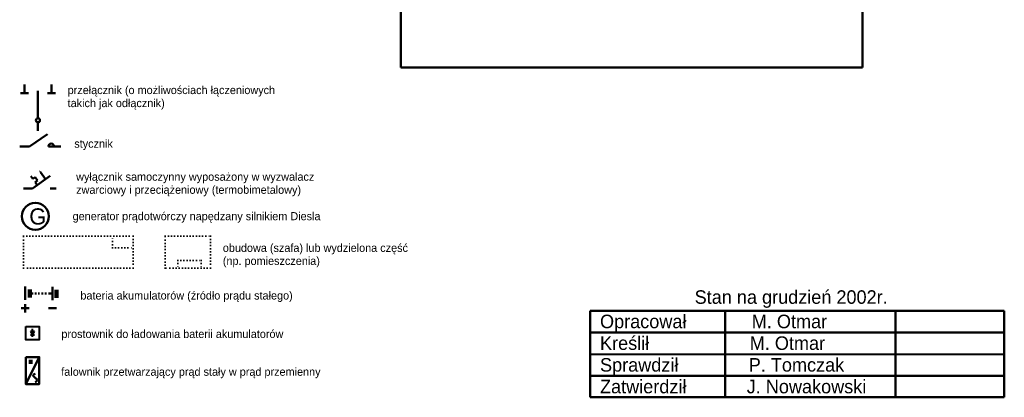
# Model space of a CAD drawing. Header units: millimetres. Extents: x 6 to 795, y 24 to 834.
# Tile 3 of 6: x 419 to 783, y 28 to 168. Entities that reach past the tile are written whole.
import ezdxf
from ezdxf.enums import TextEntityAlignment as Align

# ---------------------------------------------------------------- set-up
doc = ezdxf.new("R2010")
doc.units = ezdxf.units.MM
doc.linetypes.add('ACAD_ISO07W100', pattern=[3, 0, -3])
doc.layers.add('Napisy nn N', color=7, linetype='Continuous')
doc.layers.add('Sieć nn agreg', color=104, linetype='Continuous')

msp = doc.modelspace()

# ---------------------------------------------------------------- hatches: boundary and pattern name
at = {"layer": 'Napisy nn N', "linetype": 'Continuous', "lineweight": 50, "ltscale": 0.5}
msp.add_hatch(color=104, dxfattribs=at).paths.add_polyline_path([(426.23, 112.01), (426.94, 111.5), (426.46, 111.17)])

# ---------------------------------------------------------------- linework, layer by layer
at = {"layer": 'Napisy nn N', "color": 104, "linetype": 'Continuous', "lineweight": 50, "ltscale": 0.5}
for p, q in [((420.78, 140.48), (420.78, 143.69)), ((430.78, 140.48), (430.78, 143.69)), ((419.28, 140.48), (422.28, 140.48)), ((425.78, 141.39), (425.78, 131.23)), ((429.28, 140.48), (432.28, 140.48)), ((425.78, 129.73), (425.78, 126.52)), ((423.16, 109.86), (423.93, 108.76)), ((430.34, 109.92), (423.79, 105.3)), ((423.93, 108.76), (424.81, 109.38)), ((424.81, 109.38), (425.65, 108.18)), ((426.69, 111.33), (428.52, 108.64)), ((425.65, 108.18), (424.76, 107.56)), ((424.76, 107.56), (425.5, 106.51)), ((420.47, 105.3), (423.79, 105.3)), ((430.34, 105.3), (432.48, 105.3))]:
    msp.add_line(p, q, dxfattribs=at)
at = {"layer": 'Napisy nn N', "color": 5, "linetype": 'Continuous', "lineweight": 50, "ltscale": 0.5}
for p, q in [((422.72, 120.77), (429.27, 125.39)), ((419.04, 120.77), (422.72, 120.77)), ((429.66, 120.77), (431.78, 120.77)), ((431.78, 120.77), (434.25, 120.77))]:
    msp.add_line(p, q, dxfattribs=at)
at = {"layer": 'Napisy nn N', "color": 104, "linetype": 'ACAD_ISO07W100', "lineweight": 35, "ltscale": 0.35}
for q in [(453.33, 87.57), (460.97, 83.29)]:
    msp.add_line((453.33, 83.29), q, dxfattribs=at)
at = {"layer": 'Napisy nn N', "color": 7, "linetype": 'ACAD_ISO07W100', "lineweight": 35, "ltscale": 0.35}
for p, q in [((477.45, 78.65), (486.12, 78.65)), ((477.45, 78.65), (477.45, 75.75)), ((486.12, 78.65), (486.12, 75.75))]:
    msp.add_line(p, q, dxfattribs=at)
at = {"layer": 'Napisy nn N', "color": 6, "linetype": 'Continuous', "lineweight": 50, "ltscale": 0.5}
for p, q in [((421.06, 69.03), (421.06, 64.03)), ((422.73, 66.39), (423.99, 66.39)), ((424.63, 66.39), (425.24, 66.39)), ((425.81, 66.4), (426.41, 66.4)), ((427.08, 66.4), (427.68, 66.4)), ((428.29, 66.39), (428.89, 66.39)), ((431.13, 66.39), (429.66, 66.39)), ((431.13, 68.89), (431.13, 63.89)), ((421.06, 59.43), (421.06, 62.43)), ((419.56, 61), (422.56, 61)), ((429.63, 61), (432.63, 61)), ((421.25, 32.89), (426.26, 42.89)), ((422.78, 41.83), (422.78, 40.33)), ((423.44, 41.83), (423.44, 40.33))]:
    msp.add_line(p, q, dxfattribs=at)
at = {"layer": 'Napisy nn N', "color": 6, "linetype": 'Continuous', "lineweight": 100, "ltscale": 0.5}
for p, q in [((422.73, 67.89), (422.73, 64.89)), ((432.59, 67.76), (432.59, 64.76))]:
    msp.add_line(p, q, dxfattribs=at)
at = {"layer": 'Napisy nn N', "color": 7, "linetype": 'Continuous', "lineweight": 50, "ltscale": 0.5}
for p, q in [((630, 52), (630, 60)), ((630, 60), (783.08, 60)), ((679.87, 60), (679.87, 28)), ((742.88, 60), (742.88, 28)), ((783.08, 60), (783.08, 28)), ((630, 44), (630, 52)), ((630, 52), (783.08, 52)), ((630, 36), (630, 44)), ((630, 44), (783.08, 43.86)), ((630, 36), (783.08, 36)), ((630, 28), (630, 36)), ((630, 28), (783.08, 28))]:
    msp.add_line(p, q, dxfattribs=at)
at = {"layer": 'Napisy nn N', "color": 6, "linetype": 'Continuous', "lineweight": 40, "ltscale": 0.5}
for p, q in [((423.02, 52.42), (424.52, 52.42)), ((423.02, 52.42), (423.77, 51.18)), ((423.02, 51.17), (424.52, 51.17)), ((423.77, 52.42), (423.77, 53.28)), ((423.77, 51.18), (424.52, 52.42)), ((423.77, 50.32), (423.77, 51.18))]:
    msp.add_line(p, q, dxfattribs=at)
at = {"layer": 'Napisy nn N', "color": 104, "linetype": 'ACAD_ISO07W100', "lineweight": 35, "ltscale": 0.35}
msp.add_lwpolyline([(420.47, 87.57), (460.97, 87.57), (460.97, 75.75), (420.47, 75.75)], close=True, dxfattribs=at)
at = {"layer": 'Napisy nn N', "color": 7, "linetype": 'ACAD_ISO07W100', "lineweight": 35, "ltscale": 0.35}
msp.add_lwpolyline([(472.87, 87.57), (489.56, 87.57), (489.56, 75.75), (472.87, 75.75)], close=True, dxfattribs=at)
at = {"layer": 'Napisy nn N', "color": 6, "linetype": 'Continuous', "lineweight": 40, "ltscale": 0.5}
msp.add_lwpolyline([(421.25, 54.24), (426.26, 54.24), (426.26, 49.24), (421.25, 49.24)], close=True, dxfattribs=at)
at = {"layer": 'Napisy nn N', "color": 6, "linetype": 'Continuous', "lineweight": 50, "ltscale": 0.5}
msp.add_lwpolyline([(421.25, 42.89), (426.26, 42.89), (426.26, 32.89), (421.25, 32.89)], close=True, dxfattribs=at)
at = {"layer": 'Napisy nn N', "color": 104, "linetype": 'Continuous', "lineweight": 50, "ltscale": 0.5}
for centre, radius in [((425.78, 130.48), 0.75), ((424.82, 94.95), 5)]:
    msp.add_circle(centre, radius, dxfattribs=at)
at = {"layer": 'Napisy nn N', "color": 5, "linetype": 'Continuous', "lineweight": 50, "ltscale": 0.5}
msp.add_arc((430.72, 120.77), 1.06, 0, 180, dxfattribs=at)
at = {"layer": 'Napisy nn N', "color": 6, "linetype": 'Continuous', "lineweight": 50, "ltscale": 0.5}
msp.add_spline([(424.79, 36.84), (424.43, 36.54), (424.19, 36.31), (424.05, 36.08), (424.16, 35.8), (424.45, 35.52), (424.8, 35.2), (425.29, 34.8), (425.53, 34.4), (425.28, 33.96), (424.77, 33.57)], degree=3, dxfattribs=at)
at = {"layer": 'Sieć nn agreg', "linetype": 'Continuous', "lineweight": 50, "ltscale": 0.5}
for p, q in [((560, 150), (560, 320)), ((730.67, 180.01), (730.67, 150)), ((560, 150), (730.67, 150))]:
    msp.add_line(p, q, dxfattribs=at)

# ---------------------------------------------------------------- texts
at = {"layer": 'Napisy nn N', "color": 7, "linetype": 'Continuous', "lineweight": 40, "ltscale": 0.5}
for s, p in [('przełącznik (o możliwościach łączeniowych', (436.77, 141.67)), ('takich jak odłącznik)', (436.77, 136.85)), ('stycznik', (439.22, 121.83)), ('wyłącznik samoczynny wyposażony w wyzwalacz', (439.91, 109.61)), ('zwarciowy i przeciążeniowy (termobimetalowy)', (439.91, 104.79)), ('generator prądotwórczy napędzany silnikiem Diesla', (438.61, 95.01)), ('obudowa (szafa) lub wydzielona część', (494.14, 83.29)), ('(np. pomieszczenia)', (494.14, 78.47))]:
    msp.add_text(s, height=3, dxfattribs=at).set_placement(p, align=Align.MIDDLE_LEFT)
for s, p in [('bateria akumulatorów (źródło prądu stałego)', (441.49, 67.17)), ('prostownik do ładowania baterii akumulatorów', (434.46, 52.94)), ('falownik przetwarzający prąd stały w prąd przemienny', (434.4, 38.97))]:
    msp.add_text(s, height=3, dxfattribs=at).set_placement(p, align=Align.TOP_LEFT)
at = {"layer": 'Napisy nn N', "linetype": 'Continuous', "lineweight": 40, "ltscale": 0.5}
msp.add_text('Stan na grudzień 2002r.', height=5, dxfattribs=at).set_placement((668.59, 61.09), align=Align.BOTTOM_LEFT)
at = {"layer": 'Napisy nn N', "color": 7, "linetype": 'Continuous', "lineweight": 70, "ltscale": 0.5}
for s, p in [('Opracował             M. Otmar', (633.6, 58.57)), ('Kreślił                    M. Otmar', (633.6, 50.54)), ('Sprawdził              P. Tomczak', (633.6, 42.51)), ('Zatwierdził            J. Nowakowski', (633.6, 34.48))]:
    msp.add_text(s, height=5, dxfattribs=at).set_placement(p, align=Align.TOP_LEFT)
at = {"layer": 'Napisy nn N', "color": 104, "linetype": 'Continuous', "lineweight": 50, "ltscale": 0.5, "insert": (422.59, 97.91), "char_height": 6, "width": 3.7749, "attachment_point": 1}
msp.add_mtext('G', dxfattribs=at)

doc.saveas('drawing.dxf')
